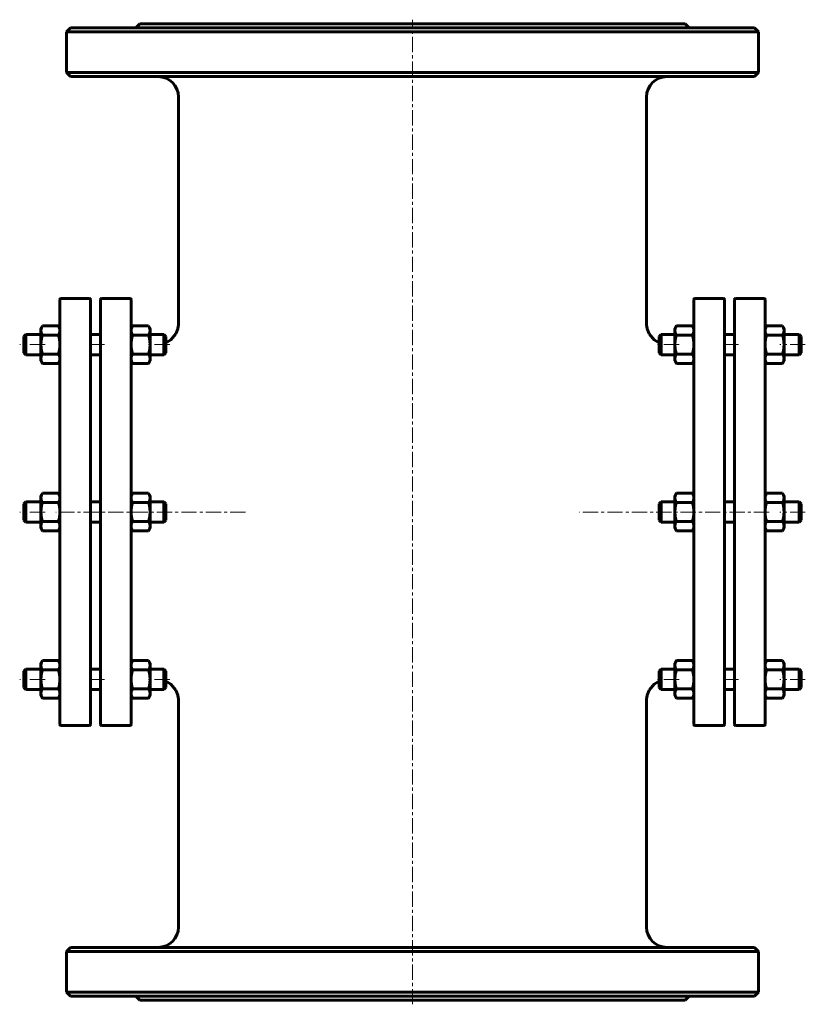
# Model space of a CAD drawing. Header units: millimetres. Extents: x 257 to 643, y -13 to 471.
import ezdxf

# ---------------------------------------------------------------- set-up
doc = ezdxf.new("R2010")
doc.units = ezdxf.units.MM
doc.linetypes.add('K5LT_AXLED', pattern=[12, 7.5, -1.5, 1.5, -1.5])
doc.linetypes.add('K5LT_BASIC', pattern=[0])
doc.layers.add('Системный слой (1)', color=7, linetype='Continuous', true_color=0x6c6c6c)

# ---------------------------------------------------------------- blocks, each defined once
blk = doc.blocks.new('U0')
at = {"layer": 'Системный слой (1)', "linetype": 'K5LT_BASIC', "lineweight": 60}
for p, q in [((276.93, 154.95), (276.53, 155.77)), ((276.53, 155.77), (276.53, 155.77)), ((277.17, 154.2), (276.93, 154.95)), ((277.24, 153.46), (277.17, 154.2))]:
    blk.add_line(p, q, dxfattribs=at)
blk = doc.blocks.new('U1')
at = {"layer": 'Системный слой (1)', "linetype": 'K5LT_BASIC', "lineweight": 60}
for p, q in [((268.25, 154.95), (268.02, 154.2)), ((268.66, 155.77), (268.25, 154.95)), ((268.66, 155.77), (268.66, 155.77)), ((268.02, 154.2), (267.94, 153.46))]:
    blk.add_line(p, q, dxfattribs=at)
blk = doc.blocks.new('U2')
at = {"layer": 'Системный слой (1)', "linetype": 'K5LT_BASIC', "lineweight": 60}
for p, q in [((624.05, 319.5), (623.82, 318.74)), ((624.46, 320.31), (624.05, 319.5)), ((624.46, 320.31), (624.46, 320.31)), ((623.82, 318.74), (623.74, 318.01))]:
    blk.add_line(p, q, dxfattribs=at)
blk = doc.blocks.new('U3')
at = {"layer": 'Системный слой (1)', "linetype": 'K5LT_BASIC', "lineweight": 60}
for p, q in [((632.73, 319.5), (632.33, 320.31)), ((632.33, 320.31), (632.33, 320.31)), ((632.97, 318.74), (632.73, 319.5)), ((633.04, 318.01), (632.97, 318.74))]:
    blk.add_line(p, q, dxfattribs=at)
blk = doc.blocks.new('U4')
at = {"layer": 'Системный слой (1)', "linetype": 'K5LT_BASIC', "lineweight": 60}
for p, q in [((321.23, 319.5), (320.83, 320.31)), ((320.83, 320.31), (320.83, 320.31)), ((321.47, 318.74), (321.23, 319.5)), ((321.54, 318.01), (321.47, 318.74))]:
    blk.add_line(p, q, dxfattribs=at)
blk = doc.blocks.new('U5')
at = {"layer": 'Системный слой (1)', "linetype": 'K5LT_BASIC', "lineweight": 60}
for p, q in [((312.55, 319.5), (312.32, 318.74)), ((312.96, 320.31), (312.55, 319.5)), ((312.96, 320.31), (312.96, 320.31)), ((312.32, 318.74), (312.24, 318.01))]:
    blk.add_line(p, q, dxfattribs=at)
blk = doc.blocks.new('U6')
at = {"layer": 'Системный слой (1)', "linetype": 'K5LT_BASIC', "lineweight": 60}
for p, q in [((268.25, 237.23), (268.02, 236.47)), ((268.66, 238.04), (268.25, 237.23)), ((268.66, 238.04), (268.66, 238.04)), ((268.02, 236.47), (267.94, 235.73))]:
    blk.add_line(p, q, dxfattribs=at)
blk = doc.blocks.new('U7')
at = {"layer": 'Системный слой (1)', "linetype": 'K5LT_BASIC', "lineweight": 60}
for p, q in [((276.93, 237.23), (276.53, 238.04)), ((276.53, 238.04), (276.53, 238.04)), ((277.17, 236.47), (276.93, 237.23)), ((277.24, 235.73), (277.17, 236.47))]:
    blk.add_line(p, q, dxfattribs=at)
blk = doc.blocks.new('U8')
at = {"layer": 'Системный слой (1)', "linetype": 'K5LT_BASIC', "lineweight": 60}
for p, q in [((624.05, 237.23), (623.82, 236.47)), ((624.46, 238.04), (624.05, 237.23)), ((624.46, 238.04), (624.46, 238.04)), ((623.82, 236.47), (623.74, 235.73))]:
    blk.add_line(p, q, dxfattribs=at)
blk = doc.blocks.new('U9')
at = {"layer": 'Системный слой (1)', "linetype": 'K5LT_BASIC', "lineweight": 60}
for p, q in [((632.73, 237.23), (632.33, 238.04)), ((632.33, 238.04), (632.33, 238.04)), ((632.97, 236.47), (632.73, 237.23)), ((633.04, 235.73), (632.97, 236.47))]:
    blk.add_line(p, q, dxfattribs=at)
blk = doc.blocks.new('U10')
at = {"layer": 'Системный слой (1)', "linetype": 'K5LT_BASIC', "lineweight": 60}
for p, q in [((632.73, 154.95), (632.33, 155.77)), ((632.33, 155.77), (632.33, 155.77)), ((632.97, 154.2), (632.73, 154.95)), ((633.04, 153.46), (632.97, 154.2))]:
    blk.add_line(p, q, dxfattribs=at)
blk = doc.blocks.new('U11')
at = {"layer": 'Системный слой (1)', "linetype": 'K5LT_BASIC', "lineweight": 60}
for p, q in [((624.05, 154.95), (623.82, 154.2)), ((624.46, 155.77), (624.05, 154.95)), ((624.46, 155.77), (624.46, 155.77)), ((623.82, 154.2), (623.74, 153.46))]:
    blk.add_line(p, q, dxfattribs=at)
blk = doc.blocks.new('U12')
at = {"layer": 'Системный слой (1)', "linetype": 'K5LT_BASIC', "lineweight": 60}
for p, q in [((268.25, 319.5), (268.02, 318.74)), ((268.66, 320.31), (268.25, 319.5)), ((268.66, 320.31), (268.66, 320.31)), ((268.02, 318.74), (267.94, 318.01))]:
    blk.add_line(p, q, dxfattribs=at)
blk = doc.blocks.new('U13')
at = {"layer": 'Системный слой (1)', "linetype": 'K5LT_BASIC', "lineweight": 60}
for p, q in [((276.93, 319.5), (276.53, 320.31)), ((276.53, 320.31), (276.53, 320.31)), ((277.17, 318.74), (276.93, 319.5)), ((277.24, 318.01), (277.17, 318.74))]:
    blk.add_line(p, q, dxfattribs=at)
blk = doc.blocks.new('U14')
at = {"layer": 'Системный слой (1)', "linetype": 'K5LT_BASIC', "lineweight": 60}
for p, q in [((320.83, 155.76), (320.83, 155.77)), ((321.23, 154.95), (320.83, 155.76)), ((321.47, 154.2), (321.23, 154.95)), ((321.54, 153.46), (321.47, 154.2))]:
    blk.add_line(p, q, dxfattribs=at)
blk = doc.blocks.new('U15')
at = {"layer": 'Системный слой (1)', "linetype": 'K5LT_BASIC', "lineweight": 60}
for p, q in [((312.55, 154.95), (312.32, 154.2)), ((312.96, 155.76), (312.55, 154.95)), ((312.96, 155.77), (312.96, 155.76)), ((312.32, 154.2), (312.24, 153.46))]:
    blk.add_line(p, q, dxfattribs=at)
blk = doc.blocks.new('U16')
at = {"layer": 'Системный слой (1)', "linetype": 'K5LT_BASIC', "lineweight": 60}
for p, q in [((312.55, 237.23), (312.32, 236.47)), ((312.96, 238.04), (312.55, 237.23)), ((312.96, 238.04), (312.96, 238.04)), ((312.32, 236.47), (312.24, 235.74))]:
    blk.add_line(p, q, dxfattribs=at)
blk = doc.blocks.new('U17')
at = {"layer": 'Системный слой (1)', "linetype": 'K5LT_BASIC', "lineweight": 60}
for p, q in [((321.23, 237.23), (320.83, 238.04)), ((320.83, 238.04), (320.83, 238.04)), ((321.47, 236.47), (321.23, 237.23)), ((321.54, 235.74), (321.47, 236.47))]:
    blk.add_line(p, q, dxfattribs=at)
blk = doc.blocks.new('U18')
at = {"layer": 'Системный слой (1)', "linetype": 'K5LT_BASIC', "lineweight": 60}
for p, q in [((565.49, 321.3), (565.49, 321.3)), ((565.49, 321.3), (565.49, 321.3)), ((565.49, 321.3), (565.49, 321.3)), ((565.49, 321.3), (565.49, 321.3)), ((565.49, 321.3), (565.49, 321.3)), ((565.49, 321.3), (565.49, 321.29)), ((565.49, 321.29), (565.49, 321.29)), ((565.49, 321.29), (565.49, 321.29)), ((565.49, 321.29), (565.49, 321.28)), ((565.49, 321.28), (565.49, 321.26)), ((565.49, 321.26), (565.49, 321.22)), ((565.49, 321.22), (565.49, 321.14)), ((565.49, 321.14), (565.5, 320.98)), ((565.5, 320.98), (565.51, 320.67)), ((565.51, 320.67), (565.57, 320.04)), ((565.57, 320.04), (565.81, 318.8)), ((565.81, 318.8), (566.75, 316.45)), ((566.75, 316.45), (569.29, 313.46)), ((569.29, 313.46), (571.74, 312.04))]:
    blk.add_line(p, q, dxfattribs=at)
blk = doc.blocks.new('U19')
at = {"layer": 'Системный слой (1)', "linetype": 'K5LT_BASIC', "lineweight": 60}
for p, q in [((569.29, 144.15), (571.74, 145.57)), ((565.82, 138.81), (566.75, 141.15)), ((566.75, 141.15), (569.29, 144.15)), ((565.49, 136.47), (565.5, 136.62)), ((565.49, 136.39), (565.49, 136.47)), ((565.49, 136.35), (565.49, 136.39)), ((565.49, 136.33), (565.49, 136.35)), ((565.49, 136.32), (565.49, 136.33)), ((565.49, 136.31), (565.49, 136.32)), ((565.49, 136.3), (565.49, 136.31)), ((565.49, 136.31), (565.49, 136.31)), ((565.49, 136.31), (565.49, 136.31)), ((565.49, 136.31), (565.49, 136.31)), ((565.49, 136.31), (565.49, 136.31)), ((565.49, 136.31), (565.49, 136.31)), ((565.49, 136.3), (565.49, 136.3)), ((565.5, 136.62), (565.51, 136.94)), ((565.51, 136.94), (565.58, 137.57)), ((565.58, 137.57), (565.82, 138.81))]:
    blk.add_line(p, q, dxfattribs=at)
blk = doc.blocks.new('U20')
at = {"layer": 'Системный слой (1)', "linetype": 'K5LT_BASIC', "lineweight": 60}
for p, q in [((335.41, 320.03), (335.17, 318.79)), ((335.47, 320.66), (335.41, 320.03)), ((335.49, 320.98), (335.47, 320.66)), ((335.49, 321.3), (335.49, 321.3)), ((335.49, 321.3), (335.49, 321.3)), ((335.49, 321.3), (335.49, 321.3)), ((335.49, 321.3), (335.49, 321.3)), ((335.49, 321.3), (335.49, 321.3)), ((335.49, 321.3), (335.49, 321.29)), ((335.49, 321.29), (335.49, 321.29)), ((335.49, 321.29), (335.49, 321.29)), ((335.49, 321.29), (335.49, 321.28)), ((335.49, 321.28), (335.49, 321.26)), ((335.49, 321.26), (335.49, 321.22)), ((335.49, 321.22), (335.49, 321.14)), ((335.49, 321.14), (335.49, 320.98)), ((334.23, 316.45), (331.69, 313.45)), ((335.17, 318.79), (334.23, 316.45)), ((331.69, 313.45), (329.24, 312.04))]:
    blk.add_line(p, q, dxfattribs=at)
blk = doc.blocks.new('U21')
at = {"layer": 'Системный слой (1)', "linetype": 'K5LT_BASIC', "lineweight": 60}
for p, q in [((565.49, 321.21), (565.49, 432.8)), ((565.49, 24.8), (565.49, 136.3))]:
    blk.add_line(p, q, dxfattribs=at)
blk = doc.blocks.new('U22')
at = {"layer": 'Системный слой (1)', "linetype": 'K5LT_BASIC', "lineweight": 60}
for p, q in [((331.69, 144.15), (329.24, 145.57)), ((334.23, 141.15), (331.69, 144.15)), ((335.17, 138.81), (334.23, 141.15)), ((335.41, 137.57), (335.17, 138.81)), ((335.47, 136.94), (335.41, 137.57)), ((335.49, 136.62), (335.47, 136.94)), ((335.49, 136.47), (335.49, 136.62)), ((335.49, 136.39), (335.49, 136.47)), ((335.49, 136.35), (335.49, 136.39)), ((335.49, 136.33), (335.49, 136.35)), ((335.49, 136.32), (335.49, 136.33)), ((335.49, 136.31), (335.49, 136.32)), ((335.49, 136.3), (335.49, 136.31)), ((335.49, 136.31), (335.49, 136.31)), ((335.49, 136.31), (335.49, 136.31)), ((335.49, 136.31), (335.49, 136.31)), ((335.49, 136.31), (335.49, 136.31)), ((335.49, 136.31), (335.49, 136.31)), ((335.49, 136.3), (335.49, 136.3))]:
    blk.add_line(p, q, dxfattribs=at)

msp = doc.modelspace()

# ---------------------------------------------------------------- linework, layer by layer
at = {"layer": 'Системный слой (1)', "linetype": 'K5LT_AXLED', "lineweight": 18}
for p, q in [((450.49, -13.2), (450.49, 470.8)), ((269.94, 311.08), (257.49, 311.08)), ((299.24, 311.08), (290.24, 311.08)), ((331.24, 311.08), (319.54, 311.08)), ((581.44, 311.08), (569.74, 311.08)), ((610.74, 311.08), (601.74, 311.08)), ((643.49, 311.08), (631.04, 311.08)), ((269.94, 228.8), (257.49, 228.8)), ((368.42, 228.8), (275.24, 228.8)), ((625.74, 228.8), (532.57, 228.8)), ((643.49, 228.8), (631.04, 228.8)), ((269.94, 146.53), (257.49, 146.53)), ((299.24, 146.53), (290.24, 146.53)), ((331.24, 146.53), (319.54, 146.53)), ((581.44, 146.53), (569.74, 146.53)), ((610.74, 146.53), (601.74, 146.53)), ((643.49, 146.53), (631.04, 146.53))]:
    msp.add_line(p, q, dxfattribs=at)
at = {"layer": 'Системный слой (1)', "linetype": 'K5LT_BASIC', "lineweight": 60}
for p, q in [((282.49, 466.8), (280.49, 464.8)), ((280.49, 444.8), (280.49, 464.8)), ((280.49, 464.8), (620.49, 464.8)), ((282.49, 466.8), (618.49, 466.8)), ((316.49, 468.8), (314.49, 466.8)), ((316.49, 468.8), (584.49, 468.8)), ((584.49, 468.8), (586.49, 466.8)), ((618.49, 466.8), (620.49, 464.8)), ((620.49, 444.8), (620.49, 464.8)), ((620.49, 444.8), (280.49, 444.8)), ((282.49, 442.8), (280.49, 444.8)), ((282.49, 442.8), (618.49, 442.8)), ((618.49, 442.8), (620.49, 444.8)), ((335.49, 321.3), (335.49, 432.8)), ((277.24, 124.3), (277.24, 333.3)), ((277.74, 333.8), (291.74, 333.8)), ((292.24, 333.3), (292.24, 124.3)), ((297.24, 124.3), (297.24, 333.3)), ((311.74, 333.8), (297.74, 333.8)), ((312.24, 333.3), (312.24, 124.3)), ((588.74, 333.3), (588.74, 124.3)), ((603.24, 333.8), (589.24, 333.8)), ((603.74, 124.3), (603.74, 333.3)), ((608.74, 333.3), (608.74, 124.3)), ((609.24, 333.8), (623.24, 333.8)), ((623.74, 124.3), (623.74, 333.3)), ((267.94, 319.08), (268.66, 320.31)), ((268.66, 320.31), (276.53, 320.31)), ((277.24, 319.08), (276.53, 320.31)), ((312.24, 319.08), (312.96, 320.31)), ((312.96, 320.31), (320.83, 320.31)), ((321.54, 319.08), (320.83, 320.31)), ((579.44, 319.08), (580.16, 320.31)), ((580.16, 320.31), (588.03, 320.31)), ((588.74, 319.08), (588.03, 320.31)), ((623.74, 319.08), (624.46, 320.31)), ((624.46, 320.31), (632.33, 320.31)), ((633.04, 319.08), (632.33, 320.31)), ((259.49, 315.08), (260.49, 316.08)), ((259.49, 307.08), (259.49, 315.08)), ((260.49, 316.08), (260.49, 306.08)), ((260.49, 316.08), (267.94, 316.08)), ((267.94, 318.01), (267.94, 319.08)), ((267.94, 311.08), (267.94, 318.01)), ((268.66, 315.7), (276.53, 315.7)), ((292.24, 316.08), (297.24, 316.08)), ((312.96, 315.7), (320.83, 315.7)), ((321.54, 319.08), (321.54, 318.01)), ((321.54, 318.01), (321.54, 311.08)), ((321.54, 316.08), (328.24, 316.08)), ((329.24, 315.08), (328.24, 316.08)), ((328.24, 306.08), (328.24, 316.08)), ((329.24, 315.08), (329.24, 307.08)), ((571.74, 315.08), (572.74, 316.08)), ((571.74, 315.08), (571.74, 307.08)), ((572.74, 316.08), (579.44, 316.08)), ((572.74, 306.08), (572.74, 316.08)), ((579.44, 318), (579.44, 319.08)), ((579.44, 311.08), (579.44, 318)), ((580.16, 315.69), (588.03, 315.69)), ((603.74, 316.08), (608.74, 316.08)), ((624.46, 315.7), (632.33, 315.7)), ((633.04, 319.08), (633.04, 318.01)), ((633.04, 318.01), (633.04, 311.08)), ((633.04, 316.08), (640.49, 316.08)), ((641.49, 315.08), (640.49, 316.08)), ((640.49, 316.08), (640.49, 306.08)), ((641.49, 307.08), (641.49, 315.08)), ((267.94, 304.15), (267.94, 311.08)), ((321.54, 311.08), (321.54, 304.15)), ((579.44, 304.15), (579.44, 311.08)), ((633.04, 311.08), (633.04, 304.15)), ((259.49, 307.08), (260.49, 306.08)), ((260.49, 306.08), (267.94, 306.08)), ((268.66, 306.46), (276.53, 306.46)), ((292.24, 306.08), (297.24, 306.08)), ((312.96, 306.46), (320.83, 306.46)), ((321.54, 306.08), (328.24, 306.08)), ((329.24, 307.08), (328.24, 306.08)), ((571.74, 307.08), (572.74, 306.08)), ((572.74, 306.08), (579.44, 306.08)), ((580.16, 306.46), (588.03, 306.46)), ((603.74, 306.08), (608.74, 306.08)), ((624.46, 306.46), (632.33, 306.46)), ((633.04, 306.08), (640.49, 306.08)), ((641.49, 307.08), (640.49, 306.08)), ((267.94, 303.08), (267.94, 304.15)), ((267.94, 303.08), (268.66, 301.84)), ((268.66, 301.84), (268.66, 301.84)), ((268.66, 301.84), (276.53, 301.84)), ((277.24, 303.08), (276.53, 301.84)), ((276.53, 301.84), (276.53, 301.84)), ((312.24, 303.08), (312.96, 301.84)), ((312.96, 301.84), (320.83, 301.84)), ((312.96, 301.84), (312.96, 301.84)), ((321.54, 303.08), (320.83, 301.84)), ((320.83, 301.84), (320.83, 301.84)), ((321.54, 304.15), (321.54, 303.08)), ((579.44, 303.08), (579.44, 304.15)), ((579.44, 303.08), (580.16, 301.84)), ((580.16, 301.84), (588.03, 301.84)), ((588.74, 303.08), (588.03, 301.84)), ((623.74, 303.08), (624.46, 301.84)), ((624.46, 301.84), (624.46, 301.84)), ((624.46, 301.84), (632.33, 301.84)), ((633.04, 303.08), (632.33, 301.84)), ((632.33, 301.84), (632.33, 301.84)), ((633.04, 304.15), (633.04, 303.08)), ((267.94, 236.8), (268.66, 238.04)), ((268.66, 238.04), (276.53, 238.04)), ((277.24, 236.8), (276.53, 238.04)), ((312.24, 236.8), (312.96, 238.04)), ((312.96, 238.04), (320.83, 238.04)), ((321.54, 236.8), (320.83, 238.04)), ((579.44, 236.8), (580.16, 238.04)), ((580.16, 238.04), (588.03, 238.04)), ((588.74, 236.8), (588.03, 238.04)), ((623.74, 236.8), (624.46, 238.04)), ((624.46, 238.04), (632.33, 238.04)), ((633.04, 236.8), (632.33, 238.04)), ((259.49, 232.8), (260.49, 233.8)), ((259.49, 224.8), (259.49, 232.8)), ((260.49, 233.8), (260.49, 223.8)), ((260.49, 233.8), (267.94, 233.8)), ((267.94, 235.73), (267.94, 236.8)), ((267.94, 228.81), (267.94, 235.73)), ((268.66, 233.43), (276.53, 233.43)), ((292.24, 233.8), (297.24, 233.8)), ((312.96, 233.43), (320.83, 233.43)), ((321.54, 236.8), (321.54, 235.74)), ((321.54, 235.74), (321.54, 228.81)), ((321.54, 233.8), (328.24, 233.8)), ((328.24, 223.8), (328.24, 233.8)), ((329.24, 232.8), (328.24, 233.8)), ((329.24, 232.8), (329.24, 224.8)), ((571.74, 232.8), (572.74, 233.8)), ((571.74, 232.8), (571.74, 224.8)), ((572.74, 233.8), (579.44, 233.8)), ((572.74, 223.8), (572.74, 233.8)), ((579.44, 235.73), (579.44, 236.8)), ((579.44, 228.8), (579.44, 235.73)), ((580.16, 233.42), (588.03, 233.42)), ((603.74, 233.8), (608.74, 233.8)), ((624.46, 233.43), (632.33, 233.43)), ((633.04, 236.8), (633.04, 235.73)), ((633.04, 235.73), (633.04, 228.81)), ((633.04, 233.8), (640.49, 233.8)), ((641.49, 232.8), (640.49, 233.8)), ((640.49, 233.8), (640.49, 223.8)), ((641.49, 224.8), (641.49, 232.8)), ((267.94, 221.88), (267.94, 228.81)), ((321.54, 228.81), (321.54, 221.88)), ((579.44, 221.88), (579.44, 228.8)), ((633.04, 228.81), (633.04, 221.88)), ((259.49, 224.8), (260.49, 223.8)), ((260.49, 223.8), (267.94, 223.8)), ((268.66, 224.19), (276.53, 224.19)), ((292.24, 223.8), (297.24, 223.8)), ((312.96, 224.19), (320.83, 224.19)), ((321.54, 223.8), (328.24, 223.8)), ((329.24, 224.8), (328.24, 223.8)), ((571.74, 224.8), (572.74, 223.8)), ((572.74, 223.8), (579.44, 223.8)), ((580.16, 224.18), (588.03, 224.18)), ((603.74, 223.8), (608.74, 223.8)), ((624.46, 224.19), (632.33, 224.19)), ((633.04, 223.8), (640.49, 223.8)), ((641.49, 224.8), (640.49, 223.8)), ((267.94, 220.8), (267.94, 221.88)), ((267.94, 220.8), (268.66, 219.57)), ((268.66, 219.57), (276.53, 219.57)), ((268.66, 219.57), (268.66, 219.57)), ((277.24, 220.8), (276.53, 219.57)), ((276.53, 219.57), (276.53, 219.57)), ((276.53, 219.57), (276.53, 219.57)), ((312.24, 220.8), (312.96, 219.57)), ((312.96, 219.57), (312.96, 219.57)), ((312.96, 219.57), (320.83, 219.57)), ((321.54, 220.8), (320.83, 219.57)), ((320.83, 219.57), (320.83, 219.57)), ((321.54, 221.88), (321.54, 220.8)), ((579.44, 220.8), (579.44, 221.88)), ((579.44, 220.8), (580.16, 219.57)), ((580.16, 219.57), (588.03, 219.57)), ((588.74, 220.8), (588.03, 219.57)), ((623.74, 220.8), (624.46, 219.57)), ((624.46, 219.57), (624.46, 219.57)), ((624.46, 219.57), (624.46, 219.57)), ((624.46, 219.57), (632.33, 219.57)), ((633.04, 220.8), (632.33, 219.57)), ((632.33, 219.57), (632.33, 219.57)), ((632.33, 219.57), (632.33, 219.57)), ((633.04, 221.88), (633.04, 220.8)), ((267.94, 154.53), (268.66, 155.77)), ((268.66, 155.77), (276.53, 155.77)), ((277.24, 154.53), (276.53, 155.77)), ((312.24, 154.53), (312.96, 155.76)), ((312.96, 155.77), (320.83, 155.77)), ((321.54, 154.53), (320.83, 155.76)), ((579.44, 154.53), (580.16, 155.77)), ((580.16, 155.77), (588.03, 155.77)), ((588.74, 154.53), (588.03, 155.77)), ((623.74, 154.53), (624.46, 155.77)), ((624.46, 155.77), (632.33, 155.77)), ((633.04, 154.53), (632.33, 155.77)), ((259.49, 150.53), (260.49, 151.53)), ((259.49, 142.53), (259.49, 150.53)), ((260.49, 151.53), (267.94, 151.53)), ((260.49, 151.53), (260.49, 141.53)), ((267.94, 153.46), (267.94, 154.53)), ((267.94, 146.54), (267.94, 153.46)), ((268.66, 151.15), (276.53, 151.15)), ((292.24, 151.53), (297.24, 151.53)), ((312.96, 151.16), (320.83, 151.16)), ((321.54, 154.53), (321.54, 153.46)), ((321.54, 153.46), (321.54, 146.54)), ((321.54, 151.53), (328.24, 151.53)), ((329.24, 150.53), (328.24, 151.53)), ((328.24, 141.53), (328.24, 151.53)), ((329.24, 150.53), (329.24, 142.53)), ((571.74, 150.53), (572.74, 151.53)), ((571.74, 150.53), (571.74, 142.53)), ((572.74, 141.53), (572.74, 151.53)), ((572.74, 151.53), (579.44, 151.53)), ((579.44, 153.46), (579.44, 154.53)), ((579.44, 146.53), (579.44, 153.46)), ((580.16, 151.15), (588.03, 151.15)), ((603.74, 151.53), (608.74, 151.53)), ((624.46, 151.15), (632.33, 151.15)), ((633.04, 154.53), (633.04, 153.46)), ((633.04, 153.46), (633.04, 146.53)), ((633.04, 151.53), (640.49, 151.53)), ((640.49, 151.53), (640.49, 141.53)), ((641.49, 150.53), (640.49, 151.53)), ((641.49, 142.53), (641.49, 150.53)), ((267.94, 139.61), (267.94, 146.54)), ((321.54, 146.54), (321.54, 139.61)), ((579.44, 139.6), (579.44, 146.53)), ((633.04, 146.53), (633.04, 139.6)), ((259.49, 142.53), (260.49, 141.53)), ((260.49, 141.53), (267.94, 141.53)), ((268.66, 141.92), (276.53, 141.92)), ((292.24, 141.53), (297.24, 141.53)), ((312.96, 141.92), (320.83, 141.92)), ((321.54, 141.53), (328.24, 141.53)), ((329.24, 142.53), (328.24, 141.53)), ((571.74, 142.53), (572.74, 141.53)), ((572.74, 141.53), (579.44, 141.53)), ((580.16, 141.91), (588.03, 141.91)), ((603.74, 141.53), (608.74, 141.53)), ((624.46, 141.92), (632.33, 141.92)), ((633.04, 141.53), (640.49, 141.53)), ((641.49, 142.53), (640.49, 141.53)), ((267.94, 138.53), (267.94, 139.61)), ((267.94, 138.53), (268.66, 137.3)), ((268.66, 137.29), (268.66, 137.3)), ((268.66, 137.29), (276.53, 137.29)), ((277.24, 138.53), (276.53, 137.3)), ((276.53, 137.3), (276.53, 137.29)), ((312.24, 138.53), (312.96, 137.3)), ((312.96, 137.29), (312.96, 137.3)), ((312.96, 137.29), (320.83, 137.29)), ((321.54, 138.53), (320.83, 137.3)), ((320.83, 137.3), (320.83, 137.29)), ((321.54, 139.61), (321.54, 138.53)), ((335.49, 24.8), (335.49, 136.3)), ((579.44, 138.53), (579.44, 139.6)), ((579.44, 138.53), (580.16, 137.29)), ((580.16, 137.29), (588.03, 137.29)), ((588.74, 138.53), (588.03, 137.29)), ((623.74, 138.53), (624.46, 137.3)), ((624.46, 137.29), (624.46, 137.3)), ((624.46, 137.29), (632.33, 137.29)), ((633.04, 138.53), (632.33, 137.3)), ((632.33, 137.3), (632.33, 137.29)), ((633.04, 139.6), (633.04, 138.53)), ((277.74, 123.8), (291.74, 123.8)), ((311.74, 123.8), (297.74, 123.8)), ((603.24, 123.8), (589.24, 123.8)), ((609.24, 123.8), (623.24, 123.8)), ((282.49, 14.8), (280.49, 12.8)), ((618.49, 14.8), (282.49, 14.8)), ((618.49, 14.8), (620.49, 12.8)), ((280.49, -7.2), (280.49, 12.8)), ((280.49, 12.8), (620.49, 12.8)), ((620.49, -7.2), (620.49, 12.8)), ((620.49, -7.2), (280.49, -7.2)), ((282.49, -9.2), (280.49, -7.2)), ((282.49, -9.2), (618.49, -9.2)), ((316.49, -11.2), (314.49, -9.2)), ((584.49, -11.2), (586.49, -9.2)), ((618.49, -9.2), (620.49, -7.2)), ((316.49, -11.2), (584.49, -11.2))]:
    msp.add_line(p, q, dxfattribs=at)
for centre, radius, start, end in [((325.49, 432.8), 10, 0, 90), ((575.49, 432.8), 10, 90, 180), ((277.74, 333.3), 0.5, 90, 180), ((291.74, 333.3), 0.5, 0, 90), ((297.74, 333.3), 0.5, 90, 180), ((311.74, 333.3), 0.5, 0, 90), ((589.24, 333.3), 0.5, 90, 180), ((603.24, 333.3), 0.5, 0, 90), ((609.24, 333.3), 0.5, 90, 180), ((623.24, 333.3), 0.5, 0, 90), ((277.74, 124.3), 0.5, 180, 270), ((291.74, 124.3), 0.5, 270, 0), ((297.74, 124.3), 0.5, 180, 270), ((311.74, 124.3), 0.5, 270, 0), ((589.24, 124.3), 0.5, 180, 270), ((603.24, 124.3), 0.5, 270, 0), ((609.24, 124.3), 0.5, 180, 270), ((623.24, 124.3), 0.5, 270, 0), ((325.49, 24.8), 10, 270, 0), ((575.49, 24.8), 10, 180, 270)]:
    msp.add_arc(centre, radius, start, end, dxfattribs=at)
for points in [[(580.16, 320.31), (579.44, 319.08), (579.44, 318)], [(588.74, 318), (588.74, 319.08), (588.03, 320.31)], [(267.94, 318.01), (267.94, 316.94), (268.66, 315.7)], [(268.66, 315.7), (267.94, 313.22), (267.94, 311.08)], [(276.53, 315.7), (277.24, 316.94), (277.24, 318.01)], [(277.24, 311.08), (277.24, 313.22), (276.53, 315.7)], [(312.24, 318.01), (312.24, 316.94), (312.96, 315.7)], [(312.96, 315.7), (312.24, 313.23), (312.24, 311.08)], [(320.83, 315.7), (321.54, 316.94), (321.54, 318.01)], [(321.54, 311.08), (321.54, 313.23), (320.83, 315.7)], [(579.44, 318), (579.44, 316.93), (580.16, 315.69)], [(580.16, 315.69), (579.44, 313.22), (579.44, 311.08)], [(588.03, 315.69), (588.74, 316.93), (588.74, 318)], [(588.74, 311.08), (588.74, 313.22), (588.03, 315.69)], [(623.74, 318.01), (623.74, 316.93), (624.46, 315.7)], [(624.46, 315.7), (623.74, 313.22), (623.74, 311.08)], [(632.33, 315.7), (633.04, 316.93), (633.04, 318.01)], [(633.04, 311.08), (633.04, 313.22), (632.33, 315.7)], [(267.94, 311.08), (267.94, 308.94), (268.66, 306.46)], [(276.53, 306.46), (277.24, 308.94), (277.24, 311.08)], [(312.24, 311.08), (312.24, 308.94), (312.96, 306.46)], [(320.83, 306.46), (321.54, 308.94), (321.54, 311.08)], [(579.44, 311.08), (579.44, 308.93), (580.16, 306.46)], [(588.03, 306.46), (588.74, 308.93), (588.74, 311.08)], [(623.74, 311.08), (623.74, 308.94), (624.46, 306.46)], [(632.33, 306.46), (633.04, 308.94), (633.04, 311.08)], [(268.66, 306.46), (267.94, 305.22), (267.94, 304.15)], [(277.24, 304.15), (277.24, 305.22), (276.53, 306.46)], [(312.96, 306.46), (312.24, 305.22), (312.24, 304.15)], [(321.54, 304.15), (321.54, 305.22), (320.83, 306.46)], [(580.16, 306.46), (579.44, 305.22), (579.44, 304.15)], [(588.74, 304.15), (588.74, 305.22), (588.03, 306.46)], [(624.46, 306.46), (623.74, 305.22), (623.74, 304.15)], [(633.04, 304.15), (633.04, 305.22), (632.33, 306.46)], [(267.94, 304.15), (267.94, 303.08), (268.66, 301.84)], [(276.53, 301.84), (277.24, 303.08), (277.24, 304.15)], [(312.24, 304.15), (312.24, 303.08), (312.96, 301.84)], [(320.83, 301.84), (321.54, 303.08), (321.54, 304.15)], [(579.44, 304.15), (579.44, 303.08), (580.16, 301.84)], [(588.03, 301.84), (588.74, 303.08), (588.74, 304.15)], [(623.74, 304.15), (623.74, 303.08), (624.46, 301.84)], [(632.33, 301.84), (633.04, 303.08), (633.04, 304.15)], [(580.16, 238.04), (579.44, 236.8), (579.44, 235.73)], [(588.74, 235.73), (588.74, 236.8), (588.03, 238.04)], [(267.94, 235.73), (267.94, 234.66), (268.66, 233.43)], [(268.66, 233.43), (267.94, 230.95), (267.94, 228.81)], [(276.53, 233.43), (277.24, 234.66), (277.24, 235.73)], [(277.24, 228.81), (277.24, 230.95), (276.53, 233.43)], [(312.24, 235.74), (312.24, 234.66), (312.96, 233.43)], [(312.96, 233.43), (312.24, 230.95), (312.24, 228.81)], [(320.83, 233.43), (321.54, 234.66), (321.54, 235.74)], [(321.54, 228.81), (321.54, 230.95), (320.83, 233.43)], [(579.44, 235.73), (579.44, 234.66), (580.16, 233.42)], [(580.16, 233.42), (579.44, 230.95), (579.44, 228.8)], [(588.03, 233.42), (588.74, 234.66), (588.74, 235.73)], [(588.74, 228.8), (588.74, 230.95), (588.03, 233.42)], [(623.74, 235.73), (623.74, 234.66), (624.46, 233.43)], [(624.46, 233.43), (623.74, 230.95), (623.74, 228.81)], [(632.33, 233.43), (633.04, 234.66), (633.04, 235.73)], [(633.04, 228.81), (633.04, 230.95), (632.33, 233.43)], [(267.94, 228.81), (267.94, 226.66), (268.66, 224.19)], [(276.53, 224.19), (277.24, 226.66), (277.24, 228.81)], [(312.24, 228.81), (312.24, 226.67), (312.96, 224.19)], [(320.83, 224.19), (321.54, 226.67), (321.54, 228.81)], [(579.44, 228.8), (579.44, 226.66), (580.16, 224.18)], [(588.03, 224.18), (588.74, 226.66), (588.74, 228.8)], [(623.74, 228.81), (623.74, 226.66), (624.46, 224.19)], [(632.33, 224.19), (633.04, 226.66), (633.04, 228.81)], [(268.66, 224.19), (267.94, 222.95), (267.94, 221.88)], [(277.24, 221.88), (277.24, 222.95), (276.53, 224.19)], [(312.96, 224.19), (312.24, 222.95), (312.24, 221.88)], [(321.54, 221.88), (321.54, 222.95), (320.83, 224.19)], [(580.16, 224.18), (579.44, 222.95), (579.44, 221.88)], [(588.74, 221.88), (588.74, 222.95), (588.03, 224.18)], [(624.46, 224.19), (623.74, 222.95), (623.74, 221.88)], [(633.04, 221.88), (633.04, 222.95), (632.33, 224.19)], [(267.94, 221.88), (267.94, 220.8), (268.66, 219.57)], [(276.53, 219.57), (277.24, 220.8), (277.24, 221.88)], [(312.24, 221.88), (312.24, 220.81), (312.96, 219.57)], [(320.83, 219.57), (321.54, 220.81), (321.54, 221.88)], [(579.44, 221.88), (579.44, 220.8), (580.16, 219.57)], [(588.03, 219.57), (588.74, 220.8), (588.74, 221.88)], [(623.74, 221.88), (623.74, 220.8), (624.46, 219.57)], [(632.33, 219.57), (633.04, 220.8), (633.04, 221.88)], [(580.16, 155.77), (579.44, 154.53), (579.44, 153.46)], [(588.74, 153.46), (588.74, 154.53), (588.03, 155.77)], [(267.94, 153.46), (267.94, 152.39), (268.66, 151.15)], [(268.66, 151.15), (267.94, 148.68), (267.94, 146.54)], [(276.53, 151.15), (277.24, 152.39), (277.24, 153.46)], [(277.24, 146.54), (277.24, 148.68), (276.53, 151.15)], [(312.24, 153.46), (312.24, 152.39), (312.96, 151.16)], [(312.96, 151.16), (312.24, 148.68), (312.24, 146.54)], [(320.83, 151.16), (321.54, 152.39), (321.54, 153.46)], [(321.54, 146.54), (321.54, 148.68), (320.83, 151.16)], [(579.44, 153.46), (579.44, 152.39), (580.16, 151.15)], [(580.16, 151.15), (579.44, 148.67), (579.44, 146.53)], [(588.03, 151.15), (588.74, 152.39), (588.74, 153.46)], [(588.74, 146.53), (588.74, 148.67), (588.03, 151.15)], [(623.74, 153.46), (623.74, 152.39), (624.46, 151.15)], [(624.46, 151.15), (623.74, 148.68), (623.74, 146.53)], [(632.33, 151.15), (633.04, 152.39), (633.04, 153.46)], [(633.04, 146.53), (633.04, 148.68), (632.33, 151.15)], [(267.94, 146.54), (267.94, 144.39), (268.66, 141.92)], [(276.53, 141.92), (277.24, 144.39), (277.24, 146.54)], [(312.24, 146.54), (312.24, 144.39), (312.96, 141.92)], [(320.83, 141.92), (321.54, 144.39), (321.54, 146.54)], [(579.44, 146.53), (579.44, 144.39), (580.16, 141.91)], [(588.03, 141.91), (588.74, 144.39), (588.74, 146.53)], [(623.74, 146.53), (623.74, 144.39), (624.46, 141.92)], [(632.33, 141.92), (633.04, 144.39), (633.04, 146.53)], [(268.66, 141.92), (267.94, 140.68), (267.94, 139.61)], [(277.24, 139.61), (277.24, 140.68), (276.53, 141.92)], [(312.96, 141.92), (312.24, 140.68), (312.24, 139.61)], [(321.54, 139.61), (321.54, 140.68), (320.83, 141.92)], [(580.16, 141.91), (579.44, 140.67), (579.44, 139.6)], [(588.74, 139.6), (588.74, 140.67), (588.03, 141.91)], [(624.46, 141.92), (623.74, 140.68), (623.74, 139.6)], [(633.04, 139.6), (633.04, 140.68), (632.33, 141.92)], [(267.94, 139.61), (267.94, 138.53), (268.66, 137.29)], [(276.53, 137.29), (277.24, 138.53), (277.24, 139.61)], [(312.24, 139.61), (312.24, 138.53), (312.96, 137.29)], [(320.83, 137.29), (321.54, 138.53), (321.54, 139.61)], [(579.44, 139.6), (579.44, 138.53), (580.16, 137.29)], [(588.03, 137.29), (588.74, 138.53), (588.74, 139.6)], [(623.74, 139.6), (623.74, 138.53), (624.46, 137.29)], [(632.33, 137.29), (633.04, 138.53), (633.04, 139.6)]]:
    msp.add_rational_spline(points, [1, 1.0379548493, 1], degree=2, dxfattribs=at)

# ---------------------------------------------------------------- block references
at = {"layer": 'Системный слой (1)'}
for name in ['U21', 'U12', 'U13', 'U5', 'U4', 'U20', 'U18', 'U2', 'U3', 'U6', 'U7', 'U16', 'U17', 'U8', 'U9', 'U1', 'U0', 'U15', 'U14', 'U11', 'U10', 'U22', 'U19']:
    msp.add_blockref(name, (0, 0), dxfattribs=at)

doc.saveas('drawing.dxf')
